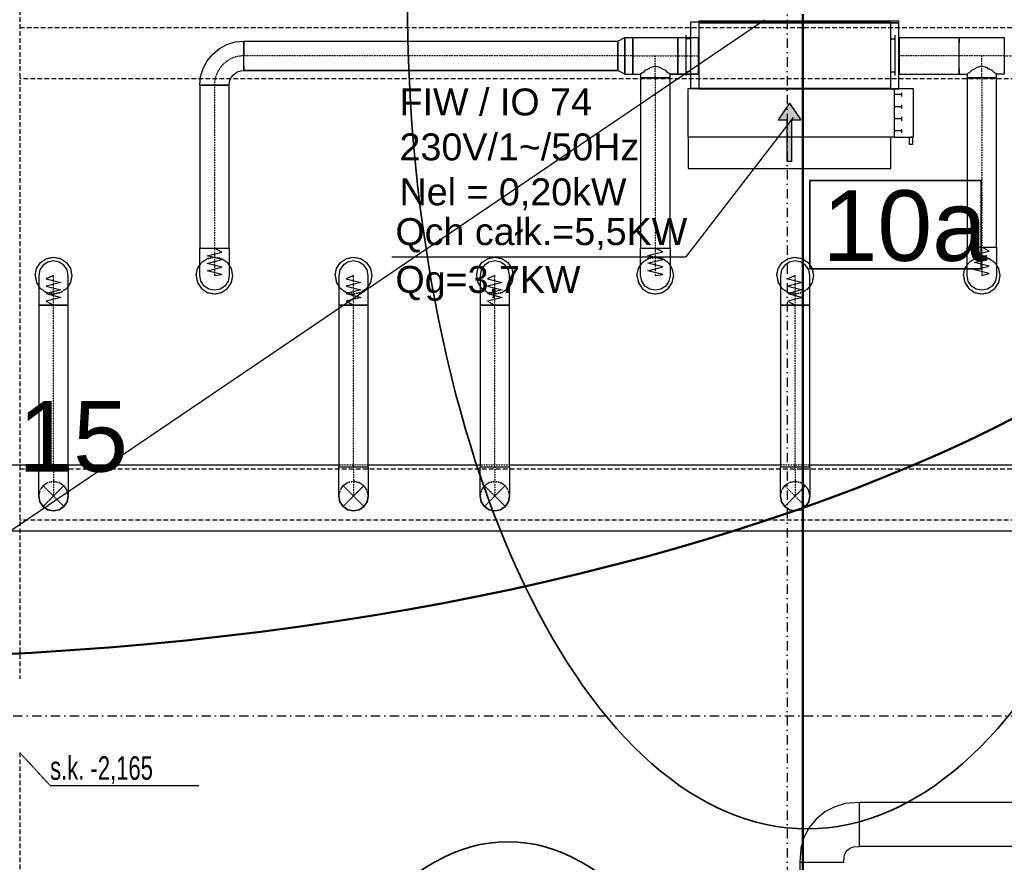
# Model space of a CAD drawing. Header units: centimetres. Extents: x -10729 to 144862, y -4437 to 43656.
# Tile 51 of 148: x 12338 to 13008, y 6100 to 6673. Entities that reach past the tile are written whole.
import ezdxf

# ---------------------------------------------------------------- set-up
doc = ezdxf.new("R2010")
doc.units = ezdxf.units.CM
doc.header["$LTSCALE"] = 0.1
for name, pattern in [('CADVENT_CENTERLINE', [9.9, 7.4, -1, 0.5, -1]), ('CADVENT_HIDDEN', [0.8, 0.25, -0.55]), ('Kondygnacja  -0_5$0$HIDDEN', [9.525, 6.35, -3.175]), ('Kondygnacja  -0_5$0$HIDDEN2', [4.7625, 3.175, -1.5875]), ('Osie rzutów$0$DASHDOT2', [12.7, 6.35, -3.175, 0, -3.175])]:
    doc.linetypes.add(name, pattern=pattern)
for name, color, linetype, lineweight in [('AU Odnośnik', 131, 'Continuous', 25), ('AU opis', 7, 'Continuous', 35), ('AU Osprzęt Siemens', 5, 'Continuous', 30), ('AU Sieć LON', 1, 'Continuous', 50), ('AU Strefa obsługiwana', 90, 'Continuous', 35), ('bgde_urządzenia', 3, 'Continuous', 30)]:
    doc.layers.add(name, color=color, linetype=linetype, lineweight=lineweight)
for name, color, linetype in [('bgde-nawiewCEN', 7, 'Continuous'), ('bgde-nawiewDETAILS', 1, 'Continuous'), ('bgde-nawiewEXP', 1, 'Continuous'), ('bgde-nawiewHIDDEN', 1, 'Continuous'), ('bgde-wywiewEXP', 5, 'Continuous'), ('bgde_opis urządzen', 6, 'Continuous'), ('Kondygnacja  -0_5$0$ARCH_KONSTR_POWYŻEJ RZUTU', 8, 'Kondygnacja  -0_5$0$HIDDEN'), ('Kondygnacja  -0_5$0$ARCH_KONSTR_POWYŻEJ RZUTU_IST', 8, 'Kondygnacja  -0_5$0$HIDDEN2'), ('Osie rzutów$0$ARCH_INFO_OSIE_IST', 8, 'Osie rzutów$0$DASHDOT2'), ('Osie rzutów$0$ARCH_INFO_OSIE_OPISY_IST', 8, 'Continuous')]:
    doc.layers.add(name, color=color, linetype=linetype)
doc.styles.add('Arial', font='ARIAL.TTF')
doc.styles.add('Kondygnacja  -0_5$0$BIKTS', font='bikromsw.shx', dxfattribs={"width": 0.8})

# ---------------------------------------------------------------- blocks, each defined once
blk = doc.blocks.new('Osie rzutów')
at = {"layer": 'Osie rzutów$0$ARCH_INFO_OSIE_IST', "ltscale": 10}
for p, q in [((12860, 12510), (12860, 4623.26)), ((4436.04, 6200), (15156.54, 6200))]:
    blk.add_line(p, q, dxfattribs=at)
blk = doc.blocks.new('Kondygnacja  -0_5$0$konstrukcja istniejąca -0.5')
at = {"layer": 'Kondygnacja  -0_5$0$ARCH_KONSTR_POWYŻEJ RZUTU_IST', "ltscale": 10}
for points in [[(12338, 7375), (12338, 6225)], [(12338, 6667.89), (13382, 6667.89), (13382, 6632.89), (12338, 6632.89)], [(12338, 6367.89), (13382, 6367.89), (13382, 6332.89), (12338, 6332.89)], [(12338, 6175), (12338, 5025)]]:
    blk.add_lwpolyline(points, dxfattribs=at)
at = {"layer": 'Kondygnacja  -0_5$0$ARCH_KONSTR_POWYŻEJ RZUTU_IST'}
blk.add_lwpolyline([(12338, 6175), (12358.68, 6152.53), (12459.84, 6152.53)], dxfattribs=at)
at = {"layer": 'Kondygnacja  -0_5$0$ARCH_KONSTR_POWYŻEJ RZUTU_IST', "style": 'Kondygnacja  -0_5$0$BIKTS', "width": 0.7}
blk.add_text('s.k. -2,165', height=16, dxfattribs=at).set_placement((12358.68, 6156.46))

msp = doc.modelspace()

# ---------------------------------------------------------------- hatches: boundary and pattern name
at = {"layer": 'bgde_urządzenia'}
h = msp.add_hatch(color=256, dxfattribs=at)
h.paths.add_polyline_path([(12863.024, 6593.417), (12860.024, 6593.417), (12860.024, 6605.083), (12853.834, 6605.083), (12861.524, 6616.511), (12869.214, 6605.083), (12863.024, 6605.083)])
h.paths.add_polyline_path([(12863.024, 6576.75), (12860.024, 6576.75), (12860.024, 6593.417), (12863.024, 6593.417)])

# ---------------------------------------------------------------- linework, layer by layer
at = {"layer": 'AU Odnośnik'}
msp.add_line((12273.989, 6286.671), (12844.474, 6673.035), dxfattribs=at)
at = {"layer": 'AU opis'}
msp.add_lwpolyline([(12875.382, 6563.89), (12991.77, 6563.89), (12991.77, 6503.882), (12875.382, 6503.882)], close=True, dxfattribs=at)
at = {"layer": 'AU Sieć LON', "color": 1}
msp.add_line((12870.629, 5953.041), (12870.629, 6676.98), dxfattribs=at)
at = {"layer": 'AU Sieć LON', "color": 4, "lineweight": 50, "extrusion": (0, 0, -1)}
msp.add_ellipse((12210.165, 6714.749), major_axis=(-1066.003, 0), ratio=0.4462874, dxfattribs=at)
at = {"layer": 'AU Strefa obsługiwana', "extrusion": (0, 0, -1)}
for centre, major_axis, ratio in [((12873.555, 6688.72), (0, 565.597), 0.4807251), ((12670.07, 5429.031), (0, 685.332), 0.3620553)]:
    msp.add_ellipse(centre, major_axis=major_axis, ratio=ratio, start_param=-1.5707963, end_param=4.712389, dxfattribs=at)
at = {"layer": 'bgde-nawiewCEN', "linetype": 'CADVENT_CENTERLINE', "ltscale": 0.06}
for p, q in [((12744.677, 6648.639), (12490.453, 6648.639)), ((12754.977, 6648.639), (12744.677, 6648.639)), ((12754.977, 6648.639), (12770.277, 6648.639)), ((12770.277, 6633.639), (12770.277, 6648.639)), ((12770.277, 6648.639), (12785.577, 6648.639)), ((12785.577, 6648.639), (12799.577, 6648.639)), ((12799.977, 6648.639), (12799.577, 6648.639)), ((12935.977, 6648.639), (12936.377, 6648.639)), ((12977.015, 6648.639), (12936.377, 6648.639)), ((12992.315, 6648.639), (12977.015, 6648.639)), ((12992.315, 6633.639), (12992.315, 6648.639)), ((13007.615, 6648.639), (12992.315, 6648.639)), ((13007.615, 6648.639), (13017.915, 6648.639)), ((12770.277, 6633.639), (12770.277, 6517.933)), ((12992.315, 6633.639), (12992.315, 6518.465)), ((12470.453, 6628.639), (12470.453, 6517.755)), ((12470.453, 6517.755), (12470.453, 6516.021)), ((12470.453, 6516.021), (12470.453, 6511.282)), ((12770.277, 6517.933), (12770.277, 6516.182)), ((12770.277, 6516.182), (12770.277, 6511.398)), ((12992.315, 6518.465), (12992.315, 6516.665)), ((12992.315, 6516.665), (12992.315, 6511.744)), ((12470.453, 6511.282), (12470.453, 6508.705)), ((12470.453, 6508.705), (12470.453, 6506.523)), ((12770.277, 6511.398), (12770.277, 6508.796)), ((12770.277, 6508.796), (12770.277, 6506.593)), ((12992.315, 6511.744), (12992.315, 6509.068)), ((12992.315, 6509.068), (12992.315, 6506.803)), ((12470.453, 6506.523), (12470.453, 6504.704)), ((12470.453, 6504.704), (12470.453, 6503.215)), ((12470.453, 6503.215), (12470.453, 6502.023)), ((12470.453, 6502.023), (12470.453, 6501.094)), ((12770.277, 6506.593), (12770.277, 6504.757)), ((12770.277, 6504.757), (12770.277, 6503.254)), ((12770.277, 6503.254), (12770.277, 6502.05)), ((12770.277, 6502.05), (12770.277, 6501.112)), ((12992.315, 6506.803), (12992.315, 6504.915)), ((12992.315, 6504.915), (12992.315, 6503.369)), ((12992.315, 6503.369), (12992.315, 6502.131)), ((12992.315, 6502.131), (12992.315, 6501.166)), ((12360.978, 6499.162), (12360.978, 6499.209)), ((12360.978, 6499.049), (12360.978, 6499.162)), ((12360.978, 6498.83), (12360.978, 6499.049)), ((12360.978, 6498.469), (12360.978, 6498.83)), ((12360.978, 6497.93), (12360.978, 6498.469)), ((12360.978, 6497.179), (12360.978, 6497.93)), ((12360.978, 6496.178), (12360.978, 6497.179)), ((12360.978, 6494.893), (12360.978, 6496.178)), ((12470.453, 6501.094), (12470.453, 6500.396)), ((12470.453, 6500.396), (12470.453, 6499.896)), ((12470.453, 6499.896), (12470.453, 6499.561)), ((12470.453, 6499.561), (12470.453, 6499.358)), ((12470.453, 6499.358), (12470.453, 6499.253)), ((12470.453, 6499.253), (12470.453, 6499.209)), ((12564.988, 6499.162), (12564.988, 6499.209)), ((12564.988, 6499.049), (12564.988, 6499.162)), ((12564.988, 6498.83), (12564.988, 6499.049)), ((12564.988, 6498.469), (12564.988, 6498.83)), ((12564.988, 6497.93), (12564.988, 6498.469)), ((12564.988, 6497.179), (12564.988, 6497.93)), ((12564.988, 6496.178), (12564.988, 6497.179)), ((12564.988, 6494.893), (12564.988, 6496.178)), ((12661.146, 6499.162), (12661.146, 6499.209)), ((12661.146, 6499.049), (12661.146, 6499.162)), ((12661.146, 6498.83), (12661.146, 6499.049)), ((12661.146, 6498.469), (12661.146, 6498.83)), ((12661.146, 6497.93), (12661.146, 6498.469)), ((12661.146, 6497.179), (12661.146, 6497.93)), ((12661.146, 6496.178), (12661.146, 6497.179)), ((12661.146, 6494.893), (12661.146, 6496.178)), ((12770.277, 6501.112), (12770.277, 6500.408)), ((12770.277, 6500.408), (12770.277, 6499.903)), ((12770.277, 6499.903), (12770.277, 6499.564)), ((12770.277, 6499.564), (12770.277, 6499.359)), ((12770.277, 6499.359), (12770.277, 6499.254)), ((12770.277, 6499.254), (12770.277, 6499.209)), ((12865.329, 6499.162), (12865.329, 6499.209)), ((12865.329, 6499.049), (12865.329, 6499.162)), ((12865.329, 6498.83), (12865.329, 6499.049)), ((12865.329, 6498.469), (12865.329, 6498.83)), ((12865.329, 6497.93), (12865.329, 6498.469)), ((12865.329, 6497.179), (12865.329, 6497.93)), ((12865.329, 6496.178), (12865.329, 6497.179)), ((12865.329, 6494.893), (12865.329, 6496.178)), ((12992.315, 6501.166), (12992.315, 6500.442)), ((12992.315, 6500.442), (12992.315, 6499.923)), ((12992.315, 6499.923), (12992.315, 6499.575)), ((12992.315, 6499.575), (12992.315, 6499.363)), ((12992.315, 6499.363), (12992.315, 6499.255)), ((12992.315, 6499.255), (12992.315, 6499.209)), ((12360.978, 6493.289), (12360.978, 6494.893)), ((12360.978, 6491.329), (12360.978, 6493.289)), ((12360.978, 6488.978), (12360.978, 6491.329)), ((12360.978, 6486.201), (12360.978, 6488.978)), ((12564.988, 6493.289), (12564.988, 6494.893)), ((12564.988, 6491.329), (12564.988, 6493.289)), ((12564.988, 6488.978), (12564.988, 6491.329)), ((12564.988, 6486.201), (12564.988, 6488.978)), ((12661.146, 6493.289), (12661.146, 6494.893)), ((12661.146, 6491.329), (12661.146, 6493.289)), ((12661.146, 6488.978), (12661.146, 6491.329)), ((12661.146, 6486.201), (12661.146, 6488.978)), ((12865.329, 6493.289), (12865.329, 6494.893)), ((12865.329, 6491.329), (12865.329, 6493.289)), ((12865.329, 6488.978), (12865.329, 6491.329)), ((12865.329, 6486.201), (12865.329, 6488.978)), ((12360.978, 6481.095), (12360.978, 6486.201)), ((12564.988, 6481.095), (12564.988, 6486.201)), ((12661.146, 6481.095), (12661.146, 6486.201)), ((12865.329, 6481.095), (12865.329, 6486.201)), ((12360.978, 6479.227), (12360.978, 6481.095)), ((12360.978, 6369.318), (12360.978, 6479.227)), ((12564.988, 6479.227), (12564.988, 6481.095)), ((12564.988, 6369.318), (12564.988, 6479.227)), ((12661.146, 6479.227), (12661.146, 6481.095)), ((12661.146, 6369.318), (12661.146, 6479.227)), ((12865.329, 6479.227), (12865.329, 6481.095)), ((12865.329, 6369.318), (12865.329, 6479.227)), ((12360.978, 6369.318), (12360.978, 6349.318)), ((12564.988, 6369.318), (12564.988, 6349.318)), ((12661.146, 6369.318), (12661.146, 6349.318)), ((12865.329, 6369.318), (12865.329, 6349.318))]:
    msp.add_line(p, q, dxfattribs=at)
msp.add_arc((12490.453, 6628.639), 20, 90, 180, dxfattribs=at)
at = {"layer": 'bgde-nawiewDETAILS', "linetype": 'CADVENT_HIDDEN'}
for p, q in [((12353.907, 6342.247), (12368.049, 6356.389)), ((12353.907, 6356.389), (12368.049, 6342.247)), ((12557.917, 6342.247), (12572.059, 6356.389)), ((12557.917, 6356.389), (12572.059, 6342.247)), ((12654.075, 6342.247), (12668.217, 6356.389)), ((12654.075, 6356.389), (12668.217, 6342.247)), ((12858.258, 6342.247), (12872.4, 6356.389)), ((12858.258, 6356.389), (12872.4, 6342.247))]:
    msp.add_line(p, q, dxfattribs=at)
at = {"layer": 'bgde-nawiewEXP', "linetype": 'Continuous'}
for points in [[(12799.977, 6671.139), (12935.977, 6671.139), (12935.977, 6672.139), (12799.977, 6672.139)], [(12799.977, 6626.139), (12935.977, 6626.139), (12935.977, 6671.139), (12799.977, 6671.139)], [(12490.453, 6638.639), (12490.453, 6658.639), (12744.677, 6658.639), (12744.677, 6638.639)], [(12760.277, 6517.933), (12780.277, 6517.933), (12780.277, 6633.639), (12760.277, 6633.639)], [(12982.315, 6518.465), (13002.315, 6518.465), (13002.315, 6633.639), (12982.315, 6633.639)], [(12460.453, 6517.755), (12480.453, 6517.755), (12480.453, 6628.639), (12460.453, 6628.639)], [(12460.453, 6499.209), (12460.453, 6517.755), (12480.453, 6517.755), (12480.453, 6499.209), (12479.692, 6495.383), (12477.524, 6492.138), (12474.28, 6489.971), (12470.453, 6489.209), (12466.626, 6489.971), (12463.382, 6492.138), (12461.214, 6495.383)], [(12760.277, 6499.209), (12760.277, 6517.933), (12780.277, 6517.933), (12780.277, 6499.209), (12779.516, 6495.383), (12777.348, 6492.138), (12774.104, 6489.971), (12770.277, 6489.209), (12766.45, 6489.971), (12763.206, 6492.138), (12761.038, 6495.383)], [(12982.315, 6499.209), (12982.315, 6518.465), (13002.315, 6518.465), (13002.315, 6499.209), (13001.554, 6495.383), (12999.386, 6492.138), (12996.142, 6489.971), (12992.315, 6489.209), (12988.489, 6489.971), (12985.244, 6492.138), (12983.077, 6495.383)], [(12350.978, 6499.162), (12350.978, 6479.227), (12370.978, 6479.227), (12370.978, 6499.209), (12370.217, 6503.036), (12368.049, 6506.28), (12364.805, 6508.448), (12360.978, 6509.209), (12357.151, 6508.448), (12353.907, 6506.28), (12351.739, 6503.036), (12350.978, 6499.209)], [(12554.988, 6479.227), (12574.988, 6479.227), (12574.988, 6499.209), (12574.227, 6503.036), (12572.059, 6506.28), (12568.815, 6508.448), (12564.988, 6509.209), (12561.161, 6508.448), (12557.917, 6506.28), (12555.749, 6503.036), (12554.988, 6499.209), (12554.988, 6481.095)], [(12651.146, 6496.178), (12651.146, 6479.227), (12671.146, 6479.227), (12671.146, 6499.209), (12670.385, 6503.036), (12668.217, 6506.28), (12664.973, 6508.448), (12661.146, 6509.209), (12657.319, 6508.448), (12654.075, 6506.28), (12651.907, 6503.036), (12651.146, 6499.209), (12651.146, 6497.179)], [(12855.329, 6479.227), (12875.329, 6479.227), (12875.329, 6499.209), (12874.568, 6503.036), (12872.4, 6506.28), (12869.156, 6508.448), (12865.329, 6509.209), (12861.503, 6508.448), (12858.258, 6506.28), (12856.091, 6503.036), (12855.329, 6499.209), (12855.329, 6481.095)], [(12350.978, 6369.318), (12370.978, 6369.318), (12370.978, 6479.227), (12350.978, 6479.227)], [(12554.988, 6369.318), (12574.988, 6369.318), (12574.988, 6479.227), (12554.988, 6479.227)], [(12651.146, 6369.318), (12671.146, 6369.318), (12671.146, 6479.227), (12651.146, 6479.227)], [(12855.329, 6369.318), (12875.329, 6369.318), (12875.329, 6479.227), (12855.329, 6479.227)], [(12350.978, 6349.318), (12350.978, 6369.318), (12370.978, 6369.318), (12370.978, 6349.318), (12370.217, 6345.491), (12368.049, 6342.247), (12364.805, 6340.079), (12360.978, 6339.318), (12357.151, 6340.079), (12353.907, 6342.247), (12351.739, 6345.491)], [(12651.146, 6349.318), (12651.146, 6369.318), (12671.146, 6369.318), (12671.146, 6349.318), (12670.385, 6345.491), (12668.217, 6342.247), (12664.973, 6340.079), (12661.146, 6339.318), (12657.319, 6340.079), (12654.075, 6342.247), (12651.907, 6345.491)], [(12855.329, 6349.318), (12855.329, 6369.318), (12875.329, 6369.318), (12875.329, 6349.318), (12874.568, 6345.491), (12872.4, 6342.247), (12869.156, 6340.079), (12865.329, 6339.318), (12861.503, 6340.079), (12858.258, 6342.247), (12856.091, 6345.491)], [(12357.151, 6340.079), (12360.978, 6339.318), (12364.805, 6340.079), (12368.049, 6342.247), (12370.217, 6345.491), (12370.978, 6349.318), (12370.217, 6345.491), (12368.049, 6342.247), (12364.805, 6340.079), (12360.978, 6339.318)], [(12554.988, 6349.318), (12555.749, 6345.491), (12557.917, 6342.247), (12561.161, 6340.079), (12564.988, 6339.318), (12568.815, 6340.079), (12572.059, 6342.247), (12574.227, 6345.491), (12574.988, 6349.318), (12574.227, 6345.491), (12572.059, 6342.247), (12568.815, 6340.079), (12564.988, 6339.318), (12561.161, 6340.079), (12557.917, 6342.247), (12555.749, 6345.491)], [(12651.146, 6349.318), (12651.907, 6345.491), (12654.075, 6342.247), (12657.319, 6340.079), (12661.146, 6339.318), (12664.973, 6340.079), (12668.217, 6342.247), (12670.385, 6345.491), (12671.146, 6349.318), (12670.385, 6345.491), (12668.217, 6342.247), (12664.973, 6340.079), (12661.146, 6339.318), (12657.319, 6340.079), (12654.075, 6342.247), (12651.907, 6345.491)], [(12855.329, 6349.318), (12856.091, 6345.491), (12858.258, 6342.247), (12861.503, 6340.079), (12865.329, 6339.318), (12869.156, 6340.079), (12872.4, 6342.247), (12874.568, 6345.491), (12875.329, 6349.318), (12874.568, 6345.491), (12872.4, 6342.247), (12869.156, 6340.079), (12865.329, 6339.318), (12861.503, 6340.079), (12858.258, 6342.247), (12856.091, 6345.491)]]:
    msp.add_lwpolyline(points, close=True, dxfattribs=at)
for points in [[(12460.453, 6628.639), (12461.029, 6634.491), (12462.736, 6640.119), (12465.509, 6645.306), (12469.24, 6649.852), (12473.786, 6653.583), (12478.972, 6656.355), (12484.6, 6658.062), (12490.453, 6658.639), (12490.453, 6652.466)], [(12490.453, 6638.639), (12744.677, 6638.639), (12744.677, 6658.639), (12749.493, 6661.139), (12749.493, 6636.139), (12744.677, 6638.639)], [(12749.493, 6636.139), (12749.493, 6661.139), (12754.977, 6661.139), (12754.977, 6636.139), (12760.277, 6636.139), (12760.277, 6633.639), (12780.277, 6633.639), (12780.277, 6636.139), (12779.516, 6636.9), (12778.877, 6637.09), (12777.348, 6638.619), (12774.703, 6639.8), (12774.104, 6640.399), (12770.277, 6641.538), (12766.45, 6640.399), (12765.852, 6639.8), (12763.206, 6638.619), (12761.678, 6637.09), (12761.038, 6636.9), (12760.277, 6636.139)], [(12749.493, 6636.139), (12754.977, 6636.139), (12754.977, 6661.139), (12785.577, 6661.139), (12785.577, 6643.855)], [(12785.577, 6636.139), (12785.577, 6661.139), (12799.577, 6661.139), (12799.577, 6637.09)], [(12799.577, 6636.139), (12799.577, 6661.139), (12799.977, 6661.139)], [(12935.977, 6636.139), (12936.377, 6636.139), (12936.377, 6661.139), (12935.977, 6661.139)], [(12936.377, 6636.139), (12936.377, 6661.139), (12977.015, 6661.139), (12977.015, 6660.187)], [(12977.015, 6636.139), (12977.015, 6661.139), (13007.615, 6661.139), (13007.615, 6636.139), (13002.315, 6636.139)], [(12977.015, 6660.187), (12977.015, 6661.139)], [(12977.015, 6639.8), (12977.015, 6660.187)], [(12977.015, 6660.187), (12977.015, 6657.478)], [(12490.453, 6652.466), (12490.453, 6655.71)], [(12490.453, 6641.568), (12490.453, 6652.466)], [(12490.453, 6652.466), (12490.453, 6648.639)], [(12785.577, 6643.855), (12785.577, 6648.639)], [(12785.577, 6639.8), (12785.577, 6643.855)], [(12785.577, 6643.855), (12785.577, 6639.8)], [(12460.453, 6628.639), (12480.453, 6628.639), (12480.645, 6630.59), (12481.214, 6632.466), (12482.138, 6634.194), (12483.382, 6635.71), (12484.897, 6636.953), (12486.626, 6637.878), (12488.502, 6638.447), (12490.453, 6638.639), (12490.453, 6639.4)], [(12490.453, 6641.568), (12490.453, 6639.4)], [(12490.453, 6639.4), (12490.453, 6641.568)], [(12490.453, 6639.4), (12490.453, 6638.639)], [(12754.977, 6636.139), (12754.977, 6637.09)], [(12780.277, 6636.139), (12785.577, 6636.139)], [(12785.577, 6636.139), (12780.277, 6636.139)], [(12785.577, 6639.8), (12785.577, 6637.09)], [(12785.577, 6636.139), (12785.577, 6639.8)], [(12785.577, 6636.139), (12799.577, 6636.139)], [(12799.577, 6636.139), (12785.577, 6636.139)], [(12799.577, 6636.139), (12799.577, 6639.8)], [(12799.577, 6636.139), (12799.977, 6636.139)], [(12936.377, 6636.139), (12977.015, 6636.139), (12977.015, 6637.09)], [(12977.015, 6636.139), (12982.315, 6636.139), (12982.315, 6633.639), (13002.315, 6633.639), (13002.315, 6636.139), (13001.554, 6636.9), (13000.915, 6637.09), (12999.386, 6638.619), (12996.741, 6639.8), (12996.142, 6640.399), (12992.315, 6641.538), (12988.489, 6640.399), (12987.89, 6639.8), (12985.244, 6638.619), (12983.716, 6637.09), (12983.077, 6636.9), (12982.315, 6636.139)], [(12977.015, 6639.8), (12977.015, 6637.09)], [(12977.015, 6637.09), (12977.015, 6639.8)], [(12977.015, 6637.09), (12977.015, 6636.139)], [(12348.478, 6499.209), (12349.43, 6503.993), (12352.139, 6508.048), (12356.194, 6510.758), (12360.978, 6511.709), (12365.762, 6510.758), (12369.817, 6508.048), (12372.526, 6503.993), (12373.478, 6499.209), (12372.526, 6494.426), (12370.978, 6492.108)], [(12552.488, 6499.209), (12553.439, 6503.993), (12556.149, 6508.048), (12560.204, 6510.758), (12564.988, 6511.709), (12569.771, 6510.758), (12573.827, 6508.048), (12576.536, 6503.993), (12577.488, 6499.209), (12576.536, 6494.426), (12574.988, 6492.108)], [(12648.646, 6499.209), (12649.597, 6503.993), (12652.307, 6508.048), (12656.362, 6510.758), (12661.146, 6511.709), (12665.929, 6510.758), (12669.985, 6508.048), (12672.694, 6503.993), (12673.646, 6499.209), (12672.694, 6494.426), (12671.146, 6492.108)], [(12852.829, 6499.209), (12853.781, 6503.993), (12856.491, 6508.048), (12860.546, 6510.758), (12865.329, 6511.709), (12870.113, 6510.758), (12874.168, 6508.048), (12876.878, 6503.993), (12877.829, 6499.209), (12876.878, 6494.426), (12875.329, 6492.108)], [(12457.953, 6499.209), (12458.904, 6494.426), (12461.614, 6490.371), (12465.669, 6487.661), (12470.453, 6486.709), (12475.236, 6487.661), (12479.292, 6490.371), (12482.001, 6494.426), (12482.953, 6499.209), (12482.001, 6503.993), (12480.453, 6506.31)], [(12457.953, 6499.209), (12458.904, 6503.993), (12460.453, 6506.31)], [(12757.777, 6499.209), (12758.729, 6494.426), (12761.438, 6490.371), (12765.494, 6487.661), (12770.277, 6486.709), (12775.061, 6487.661), (12779.116, 6490.371), (12781.826, 6494.426), (12782.777, 6499.209), (12781.826, 6503.993), (12780.277, 6506.31)], [(12757.777, 6499.209), (12758.729, 6503.993), (12760.277, 6506.31)], [(12979.815, 6499.209), (12980.767, 6494.426), (12983.477, 6490.371), (12987.532, 6487.661), (12992.315, 6486.709), (12997.099, 6487.661), (13001.154, 6490.371), (13003.864, 6494.426), (13004.815, 6499.209), (13003.864, 6503.993), (13002.315, 6506.31)], [(12979.815, 6499.209), (12980.767, 6503.993), (12982.315, 6506.31)], [(12348.478, 6499.209), (12349.43, 6494.426), (12350.978, 6492.108)], [(12552.488, 6499.209), (12553.439, 6494.426), (12554.988, 6492.108)], [(12648.646, 6499.209), (12649.597, 6494.426), (12651.146, 6492.108)], [(12852.829, 6499.209), (12853.781, 6494.426), (12855.329, 6492.108)], [(12135.351, 6325.654), (13182.447, 6325.654), (13182.447, 6370.654), (13174.708, 6370.654)], [(12305.304, 6370.654), (12350.978, 6370.654)], [(12370.978, 6370.654), (12554.988, 6370.654)], [(12554.988, 6349.318), (12554.988, 6369.318), (12574.988, 6369.318), (12574.988, 6349.318), (12574.227, 6345.491), (12572.059, 6342.247), (12568.815, 6340.079), (12564.988, 6339.318), (12561.161, 6340.079), (12557.917, 6342.247), (12555.749, 6345.491)], [(12574.988, 6370.654), (12651.146, 6370.654)], [(12671.146, 6370.654), (12855.329, 6370.654)], [(12875.329, 6370.654), (13060.666, 6370.654)], [(12350.978, 6349.318), (12351.739, 6345.491), (12353.907, 6342.247), (12357.151, 6340.079)], [(12350.978, 6349.318), (12351.739, 6345.491), (12353.907, 6342.247), (12357.151, 6340.079)], [(12554.988, 6349.318), (12555.749, 6345.491)], [(12555.749, 6345.491), (12554.988, 6349.318)], [(12357.151, 6340.079), (12353.907, 6342.247)], [(12357.151, 6340.079), (12353.907, 6342.247)], [(12555.749, 6345.491), (12557.917, 6342.247)]]:
    msp.add_lwpolyline(points, dxfattribs=at)
at = {"layer": 'bgde-nawiewEXP'}
for points in [[(12470.453, 6499.209), (12475.453, 6499.991), (12465.453, 6502.491), (12475.453, 6504.999), (12465.453, 6507.547), (12475.453, 6510.055), (12465.453, 6512.624), (12475.453, 6515.125), (12470.453, 6517.755)], [(12770.277, 6499.209), (12775.277, 6500.031), (12765.277, 6502.545), (12775.277, 6505.078), (12765.277, 6507.65), (12775.277, 6510.178), (12765.277, 6512.766), (12775.277, 6515.285), (12770.277, 6517.933)], [(12992.315, 6499.209), (12997.315, 6500.651), (12987.315, 6503.166), (12997.315, 6505.667), (12987.315, 6508.213), (12997.315, 6510.746), (12987.315, 6513.301), (12997.315, 6515.902), (12992.315, 6518.465)], [(12360.978, 6499.209), (12355.978, 6497.081), (12365.978, 6494.547), (12355.978, 6492.028), (12365.978, 6489.501), (12355.978, 6486.95), (12365.978, 6484.416), (12355.978, 6481.873), (12360.978, 6479.227)], [(12564.988, 6499.209), (12559.988, 6497.081), (12569.988, 6494.547), (12559.988, 6492.028), (12569.988, 6489.501), (12559.988, 6486.95), (12569.988, 6484.416), (12559.988, 6481.873), (12564.988, 6479.227)], [(12661.146, 6499.209), (12656.146, 6497.081), (12666.146, 6494.547), (12656.146, 6492.028), (12666.146, 6489.501), (12656.146, 6486.95), (12666.146, 6484.416), (12656.146, 6481.873), (12661.146, 6479.227)], [(12865.329, 6499.209), (12860.329, 6497.081), (12870.329, 6494.547), (12860.329, 6492.028), (12870.329, 6489.501), (12860.329, 6486.95), (12870.329, 6484.416), (12860.329, 6481.873), (12865.329, 6479.227)]]:
    msp.add_lwpolyline(points, dxfattribs=at)
at = {"layer": 'bgde-nawiewHIDDEN', "linetype": 'CADVENT_HIDDEN'}
for points in [[(12799.977, 6636.139), (12799.977, 6661.139)], [(12935.977, 6636.139), (12935.977, 6661.139)], [(12348.478, 6499.209), (12349.43, 6503.993), (12352.139, 6508.048), (12356.194, 6510.758), (12360.978, 6511.709), (12365.762, 6510.758), (12369.817, 6508.048), (12372.526, 6503.993), (12373.478, 6499.209), (12372.526, 6494.426), (12369.817, 6490.371), (12365.762, 6487.661), (12360.978, 6486.709), (12356.194, 6487.661), (12352.139, 6490.371), (12356.194, 6487.661), (12360.978, 6486.709), (12365.762, 6487.661), (12369.817, 6490.371), (12370.978, 6492.108)], [(12457.953, 6499.209), (12458.904, 6494.426), (12461.614, 6490.371), (12465.669, 6487.661), (12470.453, 6486.709), (12475.236, 6487.661), (12479.292, 6490.371), (12482.001, 6494.426), (12482.953, 6499.209), (12482.001, 6503.993), (12479.292, 6508.048), (12475.236, 6510.758), (12470.453, 6511.709), (12465.669, 6510.758), (12461.614, 6508.048), (12460.453, 6506.31)], [(12457.953, 6499.209), (12458.904, 6503.993), (12461.614, 6508.048), (12465.669, 6510.758), (12470.453, 6511.709), (12475.236, 6510.758), (12479.292, 6508.048), (12480.453, 6506.31)], [(12552.488, 6499.209), (12553.439, 6503.993), (12556.149, 6508.048), (12560.204, 6510.758), (12564.988, 6511.709), (12569.771, 6510.758), (12573.827, 6508.048), (12576.536, 6503.993), (12577.488, 6499.209), (12576.536, 6494.426), (12573.827, 6490.371), (12569.771, 6487.661), (12564.988, 6486.709), (12560.204, 6487.661), (12556.149, 6490.371), (12560.204, 6487.661), (12564.988, 6486.709), (12569.771, 6487.661), (12573.827, 6490.371), (12574.988, 6492.108)], [(12648.646, 6499.209), (12649.597, 6503.993), (12652.307, 6508.048), (12656.362, 6510.758), (12661.146, 6511.709), (12665.929, 6510.758), (12669.985, 6508.048), (12672.694, 6503.993), (12673.646, 6499.209), (12672.694, 6494.426), (12669.985, 6490.371), (12665.929, 6487.661), (12661.146, 6486.709), (12656.362, 6487.661), (12652.307, 6490.371), (12656.362, 6487.661), (12661.146, 6486.709), (12665.929, 6487.661), (12669.985, 6490.371), (12671.146, 6492.108)], [(12757.777, 6499.209), (12758.729, 6494.426), (12761.438, 6490.371), (12765.494, 6487.661), (12770.277, 6486.709), (12775.061, 6487.661), (12779.116, 6490.371), (12781.826, 6494.426), (12782.777, 6499.209), (12781.826, 6503.993), (12779.116, 6508.048), (12775.061, 6510.758), (12770.277, 6511.709), (12765.494, 6510.758), (12761.438, 6508.048), (12760.277, 6506.31)], [(12757.777, 6499.209), (12758.729, 6503.993), (12761.438, 6508.048), (12765.494, 6510.758), (12770.277, 6511.709), (12775.061, 6510.758), (12779.116, 6508.048), (12780.277, 6506.31)], [(12852.829, 6499.209), (12853.781, 6503.993), (12856.491, 6508.048), (12860.546, 6510.758), (12865.329, 6511.709), (12870.113, 6510.758), (12874.168, 6508.048), (12876.878, 6503.993), (12877.829, 6499.209), (12876.878, 6494.426), (12874.168, 6490.371), (12870.113, 6487.661), (12865.329, 6486.709), (12860.546, 6487.661), (12856.491, 6490.371), (12860.546, 6487.661), (12865.329, 6486.709), (12870.113, 6487.661), (12874.168, 6490.371), (12875.329, 6492.108)], [(12979.815, 6499.209), (12980.767, 6494.426), (12983.477, 6490.371), (12987.532, 6487.661), (12992.315, 6486.709), (12997.099, 6487.661), (13001.154, 6490.371), (13003.864, 6494.426), (13004.815, 6499.209), (13003.864, 6503.993), (13001.154, 6508.048), (12997.099, 6510.758), (12992.315, 6511.709), (12987.532, 6510.758), (12983.477, 6508.048), (12982.315, 6506.31)], [(12979.815, 6499.209), (12980.767, 6503.993), (12983.477, 6508.048), (12987.532, 6510.758), (12992.315, 6511.709), (12997.099, 6510.758), (13001.154, 6508.048), (13002.315, 6506.31)], [(12348.478, 6499.209), (12349.43, 6494.426), (12352.139, 6490.371), (12350.978, 6492.108)], [(12552.488, 6499.209), (12553.439, 6494.426), (12556.149, 6490.371), (12554.988, 6492.108)], [(12648.646, 6499.209), (12649.597, 6494.426), (12652.307, 6490.371), (12651.146, 6492.108)], [(12852.829, 6499.209), (12853.781, 6494.426), (12856.491, 6490.371), (12855.329, 6492.108)], [(12350.978, 6370.654), (12370.978, 6370.654)], [(12554.988, 6370.654), (12574.988, 6370.654)], [(12651.146, 6370.654), (12671.146, 6370.654)], [(12855.329, 6370.654), (12875.329, 6370.654)]]:
    msp.add_lwpolyline(points, dxfattribs=at)
for points in [[(12350.978, 6349.318), (12351.739, 6353.144), (12353.907, 6356.389), (12357.151, 6358.556), (12360.978, 6359.318), (12364.805, 6358.556), (12368.049, 6356.389), (12370.217, 6353.144), (12370.978, 6349.318), (12370.217, 6353.144), (12368.049, 6356.389), (12364.805, 6358.556), (12360.978, 6359.318), (12357.151, 6358.556), (12353.907, 6356.389), (12351.739, 6353.144)], [(12554.988, 6349.318), (12555.749, 6353.144), (12557.917, 6356.389), (12561.161, 6358.556), (12564.988, 6359.318), (12568.815, 6358.556), (12572.059, 6356.389), (12574.227, 6353.144), (12574.988, 6349.318), (12574.227, 6353.144), (12572.059, 6356.389), (12568.815, 6358.556), (12564.988, 6359.318), (12561.161, 6358.556), (12557.917, 6356.389), (12555.749, 6353.144)], [(12651.146, 6349.318), (12651.907, 6353.144), (12654.075, 6356.389), (12657.319, 6358.556), (12661.146, 6359.318), (12664.973, 6358.556), (12668.217, 6356.389), (12670.385, 6353.144), (12671.146, 6349.318), (12670.385, 6353.144), (12668.217, 6356.389), (12664.973, 6358.556), (12661.146, 6359.318), (12657.319, 6358.556), (12654.075, 6356.389), (12651.907, 6353.144)], [(12855.329, 6349.318), (12856.091, 6353.144), (12858.258, 6356.389), (12861.503, 6358.556), (12865.329, 6359.318), (12869.156, 6358.556), (12872.4, 6356.389), (12874.568, 6353.144), (12875.329, 6349.318), (12874.568, 6353.144), (12872.4, 6356.389), (12869.156, 6358.556), (12865.329, 6359.318), (12861.503, 6358.556), (12858.258, 6356.389), (12856.091, 6353.144)]]:
    msp.add_lwpolyline(points, close=True, dxfattribs=at)
at = {"layer": 'bgde-wywiewEXP', "linetype": 'Continuous'}
for p, q in [((13290.906, 6141.07), (12909.159, 6141.07)), ((13290.906, 6111.07), (12909.159, 6111.07)), ((12868.444, 6100.355), (12868.444, 5879.197))]:
    msp.add_line(p, q, dxfattribs=at)
msp.add_lwpolyline([(12909.159, 6141.07), (12899.491, 6140.328), (12892.255, 6138.133), (12885.587, 6134.569), (12879.742, 6129.772), (12874.945, 6123.927), (12871.38, 6117.259), (12869.185, 6110.023), (12868.444, 6100.355), (12898.444, 6100.355), (12898.609, 6104.17), (12899.097, 6105.778), (12899.889, 6107.26), (12900.955, 6108.559), (12902.254, 6109.625), (12903.736, 6110.417), (12905.344, 6110.905), (12909.159, 6111.07)], close=True, dxfattribs=at)
at = {"layer": 'bgde_opis urządzen'}
for p in [(12864.054, 6606.637), (12591.146, 6511.982, 1188.109)]:
    msp.add_line(p, (12791.034, 6511.982, 1188.109), dxfattribs=at)
at = {"layer": 'bgde_urządzenia'}
for p, q in [((12794.124, 6671.417, -170.95), (12794.124, 6626.417, -170.95)), ((12930.124, 6671.417, -170.95), (12794.124, 6671.417, -170.95)), ((12930.124, 6671.417, -170.95), (12930.124, 6626.417, -170.95)), ((12791.124, 6662.667, -170.95), (12791.124, 6635.167, -170.95)), ((12933.124, 6662.667, -170.95), (12933.124, 6635.167, -170.95)), ((12794.124, 6660.167, -170.95), (12791.124, 6660.167, -170.95)), ((12930.124, 6660.167, -170.95), (12933.124, 6660.167, -170.95)), ((12794.124, 6637.667, -170.95), (12791.124, 6637.667, -170.95)), ((12930.124, 6637.667, -170.95), (12933.124, 6637.667, -170.95)), ((12792.624, 6593.417, -170.95), (12792.624, 6626.417, -170.95)), ((12792.624, 6626.417, -170.95), (12932.624, 6626.417, -170.95)), ((12930.124, 6626.417, -170.95), (12794.124, 6626.417, -170.95)), ((12932.624, 6626.417, -170.95), (12932.624, 6593.417, -170.95)), ((12932.624, 6626.417, -170.95), (12945.624, 6626.417, -170.95)), ((12937.824, 6621.042, -170.95), (12937.824, 6623.542, -170.95)), ((12945.624, 6626.417, -170.95), (12945.624, 6593.417, -170.95)), ((12861.524, 6616.511, -170.95), (12853.834, 6605.083, -170.95)), ((12861.524, 6616.511, -170.95), (12869.214, 6605.083, -170.95)), ((12937.824, 6622.292, -170.95), (12932.624, 6622.292, -170.95)), ((12937.824, 6614.042, -170.95), (12932.624, 6614.042, -170.95)), ((12937.824, 6612.792, -170.95), (12937.824, 6615.292, -170.95)), ((12853.834, 6605.083, -170.95), (12860.024, 6605.083, -170.95)), ((12860.024, 6576.75, -170.95), (12860.024, 6605.083, -170.95)), ((12863.024, 6576.75, -170.95), (12863.024, 6605.083, -170.95)), ((12863.024, 6605.083, -170.95), (12869.214, 6605.083, -170.95)), ((12937.824, 6605.792, -170.95), (12932.624, 6605.792, -170.95)), ((12937.824, 6604.542, -170.95), (12937.824, 6607.042, -170.95)), ((12937.824, 6597.542, -170.95), (12932.624, 6597.542, -170.95)), ((12937.824, 6596.292, -170.95), (12937.824, 6598.792, -170.95)), ((12930.424, 6593.417, -170.95), (12792.624, 6593.417, -170.95)), ((12792.624, 6593.417, -170.95), (12792.624, 6571.917, -170.95)), ((12930.424, 6571.917, -170.95), (12930.424, 6593.417, -170.95)), ((12932.624, 6593.417, -170.95), (12930.424, 6593.417, -170.95)), ((12932.624, 6593.417, -170.95), (12945.624, 6593.417, -170.95)), ((12943.124, 6588.417, -170.95), (12943.124, 6593.417, -170.95)), ((12945.624, 6593.417, -170.95), (12944.124, 6593.417, -170.95)), ((12945.124, 6593.417, -170.95), (12945.124, 6588.417, -170.95)), ((12945.124, 6588.417, -170.95), (12943.124, 6588.417, -170.95)), ((12863.024, 6576.75, -170.95), (12860.024, 6576.75, -170.95)), ((12792.624, 6571.917, -170.95), (12930.424, 6571.917, -170.95))]:
    msp.add_line(p, q, dxfattribs=at)

# ---------------------------------------------------------------- block references
at = {"layer": 'Kondygnacja  -0_5$0$ARCH_KONSTR_POWYŻEJ RZUTU'}
msp.add_blockref('Kondygnacja  -0_5$0$konstrukcja istniejąca -0.5', (0, 0), dxfattribs=at)
at = {"layer": 'Osie rzutów$0$ARCH_INFO_OSIE_OPISY_IST'}
msp.add_blockref('Osie rzutów', (0, 0), dxfattribs=at)

# ---------------------------------------------------------------- texts
at = {"layer": 'AU opis', "insert": (12883.968, 6557.22, -170.95), "char_height": 48, "width": 72.77772, "attachment_point": 1, "style": 'Arial'}
msp.add_mtext('10a', dxfattribs=at)
at = {"layer": 'AU Osprzęt Siemens', "insert": (12072.451, 6413.901), "char_height": 48, "width": 1074.22285, "attachment_point": 1, "style": 'Arial'}
msp.add_mtext('PCT098.15', dxfattribs=at)
at = {"layer": 'bgde_opis urządzen', "char_height": 18.326, "width": 421.7149, "attachment_point": 1, "style": 'Arial'}
for s, insert in [('FIW / IO 74\\P230V/1~/50Hz\\PNel = 0,20kW', (12596.323, 6626.413, 2308.732)), ('Qch całk.=5,5KW', (12593.534, 6538.264, 2308.732)), ('Qg=3,7KW', (12593.534, 6505.785, 2308.732))]:
    msp.add_mtext(s, dxfattribs=dict(at, insert=insert))

doc.saveas('drawing.dxf')
